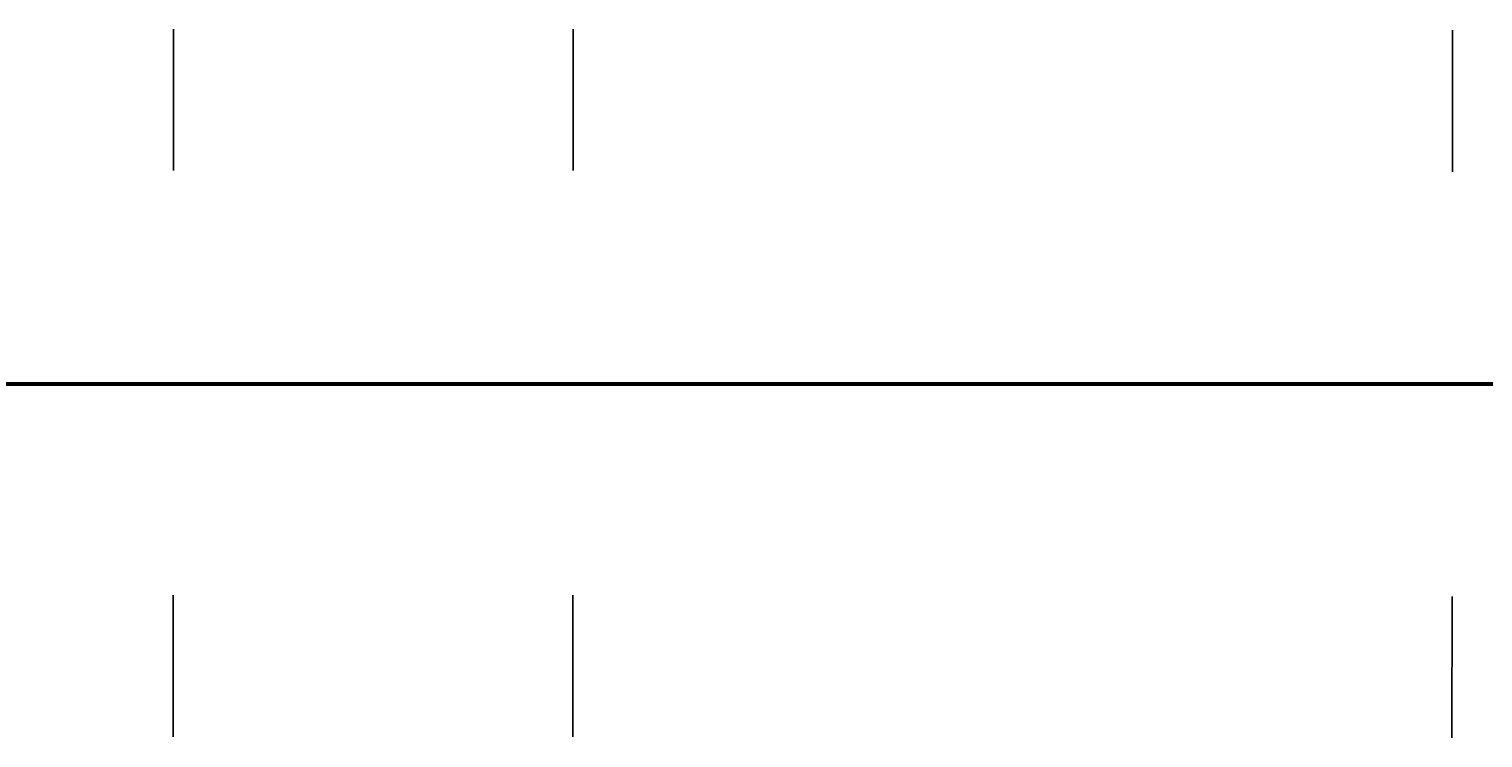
# Model space of a CAD drawing. Header units: millimetres. Extents: x -12354389001 to 271431, y -126469 to 48347.
# Tile 24 of 79: x -12344027007 to -12343683558, y -126210 to 41226. Entities that reach past the tile are written whole.
import ezdxf
from ezdxf.enums import TextEntityAlignment as Align

# ---------------------------------------------------------------- set-up
doc = ezdxf.new("R2010")
doc.units = ezdxf.units.MM
for name, pattern in [('1', [0]), ('4', [5, 3, -2]), ('BGS', [10, 0, 10])]:
    doc.linetypes.add(name, pattern=pattern)
doc.layers.get('0').update_dxf_attribs({"lineweight": 9})
doc.layers.add('00 opisy', color=7, linetype='Continuous', lineweight=25)
doc.layers.add('EBUPP', color=7, linetype='1', lineweight=30)
for name, color, linetype in [('EADOD', 7, 'Continuous'), ('EBUOA', 7, 'Continuous'), ('EDZPD', 3, '1'), ('SDROK', 7, 'Continuous'), ('SDRPK', 7, '1'), ('SZOPO', 7, 'BGS'), ('SZZPZ', 102, 'Continuous'), ('UCCOA', 6, 'Continuous'), ('UCCPA', 6, '1'), ('UCCPOR', 6, '1'), ('UCCTO', 6, 'Continuous'), ('UEEOA', 1, 'Continuous'), ('UEEOO', 1, 'Continuous'), ('UEEPA', 1, '1'), ('UEEPON', 1, '1'), ('UEETO', 1, 'Continuous'), ('UGGPOR', 2, '1'), ('UKKOA', 7, 'Continuous'), ('UKKOO', 1, 'Continuous'), ('UKKPA', 1, '1'), ('UKKPB', 1, '1'), ('UKKTO', 1, 'Continuous'), ('UTTPO', 1, '1'), ('UWWOA', 5, 'Continuous'), ('UWWOO', 5, 'Continuous'), ('UWWPA', 5, '1'), ('UWWPO', 5, '4'), ('UWWTO', 5, 'Continuous'), ('WUKOS', 7, 'Continuous'), ('WUKPS', 7, '1'), ('ZAKRES', 2, '1')]:
    doc.layers.add(name, color=color, linetype=linetype)
doc.styles.get("Standard").update_dxf_attribs({"font": 'arial.ttf'})

# ---------------------------------------------------------------- blocks, each defined once
blk = doc.blocks.new('GRO')
blk.add_circle((0, 0), 0.09)
blk = doc.blocks.new('DLI')
blk.add_circle((0, 0), 0.09)
for centre, start, end in [((0, 0.750093), 30.14144, 149.85856), ((-0.713298, 0.231779), 102.145781, 221.858708), ((0.713298, 0.231779), 318.141292, 77.854219), ((-0.440797, -0.606751), 174.149498, 293.852913), ((0.440797, -0.606751), 246.147087, 5.850502)]:
    blk.add_arc(centre, 0.75, start, end)
blk = doc.blocks.new('TRA')
for p, q in [((-5.5, 2.7539), (-5.5, 1.7539)), ((-4.5, 2.7539), (-4.5, 1.7539)), ((4.5, 2.7539), (4.5, 1.7539)), ((5.5, 2.7539), (5.5, 1.7539)), ((-0.5, -2.2461), (-0.5, -3.2461)), ((0.5, -2.2461), (0.5, -3.2461))]:
    blk.add_line(p, q)
blk = doc.blocks.new('LZA')
for p, q in [((-5, 1.0711), (-4, 1.0711)), ((5, 1.0711), (6, 1.0711)), ((0, -3.9289), (1, -3.9289))]:
    blk.add_line(p, q)
for centre in [(-5, 2.0711), (5, 2.0711), (0, -2.9289)]:
    blk.add_circle(centre, 1)
blk = doc.blocks.new('DIG')
for p, q in [((-0.6024, 0.1875), (-0.9874, 1.3242)), ((-0.9874, 1.3242), (-0.0078, 0.6309)), ((-0.0078, 0.6309), (0.9542, 1.3483)), ((0.9542, 1.3483), (0.5976, 0.2024)), ((-1.5645, -0.5299), (-0.6024, 0.1875)), ((0.5976, 0.2024), (1.5772, -0.4909)), ((1.5772, -0.4909), (0.3772, -0.5058)), ((-0.3645, -0.515), (-1.5645, -0.5299)), ((0.0205, -1.6517), (-0.3645, -0.515)), ((0.3772, -0.5058), (0.0205, -1.6517))]:
    blk.add_line(p, q)
blk.add_circle((0, 0), 0.09)
blk = doc.blocks.new('WLZ')
blk.add_circle((0, 0), 0.4)
blk = doc.blocks.new('PNN')
for p, q in [((5.2, 0), (4.0686, 1.1314)), ((1.2, 0), (9.2, 0)), ((5.2, 0), (4.0686, -1.1314))]:
    blk.add_line(p, q)
blk = doc.blocks.new('SLS')
blk.add_circle((0, 0), 0.35)
blk = doc.blocks.new('LAT')
for p, q in [((0, 1.2), (0, 2)), ((-2, 0), (-1.2, 0)), ((1.2, 0), (2, 0)), ((0, -1.2), (0, -2))]:
    blk.add_line(p, q)
blk = doc.blocks.new('STE')
for p, q in [((-1, 0.5), (-1, -0.5)), ((1, 0.5), (1, -0.5)), ((-1, 0), (1, 0))]:
    blk.add_line(p, q)
blk = doc.blocks.new('SZB')
blk.add_line((-0.7, 0), (0.7, 0))
blk.add_circle((0, 0), 0.7)
blk = doc.blocks.new('KRA')
for p, q in [((-0.75, -0.3571), (-0.75, 0.3571)), ((-0.75, 0.3571), (0.75, 0.3571)), ((-0.25, -0.3571), (-0.25, 0.3571)), ((0.25, -0.3571), (0.25, 0.3571)), ((0.75, 0.3571), (0.75, -0.3571)), ((0.75, -0.3571), (-0.75, -0.3571))]:
    blk.add_line(p, q)
blk = doc.blocks.new('ZAS')
for p, q in [((0.25, 0.25), (-0.25, 0.25)), ((-0.25, 0.25), (-0.25, -0.25)), ((0.25, -0.25), (0.25, 0.25)), ((-0.25, -0.25), (0.25, -0.25))]:
    blk.add_line(p, q)
blk = doc.blocks.new('WSP')
blk.add_circle((0, 0), 0.09)
blk = doc.blocks.new('Wrocławska 82')
at = {"layer": 'EBUPP', "linetype": '1'}
for p, q in [((-295391.53, 34133.5), (-295418.45, 34060.42)), ((-295381.38, 34129.76), (-295391.53, 34133.5)), ((-295393.31, 34097.37), (-295381.38, 34129.76)), ((-295390.33, 34096.27), (-295393.31, 34097.37)), ((-295393.4, 34087.96), (-295390.33, 34096.27)), ((-295396.32, 34089.04), (-295393.4, 34087.96)), ((-295396.72, 34013.8), (-295394.24, 34020.77)), ((-295394.24, 34020.77), (-295363.98, 34009.99)), ((-295387.96, 34004.08), (-295389.41, 34000)), ((-295387.96, 34004.08), (-295385.25, 34003.11)), ((-295389.41, 34000), (-295398.18, 33975.37)), ((-295391.41, 33958.19), (-295407.04, 33963.94)), ((-295389.52, 33963.33), (-295391.41, 33958.19)), ((-295376.82, 33958.66), (-295389.52, 33963.33)), ((-295410.05, 33955.76), (-295381.72, 33945.33)), ((-295397.05, 33833.22), (-295393.91, 33832.12)), ((-295393.91, 33832.12), (-295393.82, 33832.36)), ((-295393.82, 33832.36), (-295392.91, 33832.04)), ((-295392.91, 33832.04), (-295393.04, 33831.68)), ((-295393.04, 33831.68), (-295390.06, 33830.64)), ((-295390.06, 33830.64), (-295389.94, 33830.97)), ((-295389.94, 33830.97), (-295389.13, 33830.68)), ((-295389.13, 33830.68), (-295389.24, 33830.36)), ((-295389.24, 33830.36), (-295386.41, 33829.37)), ((-295393.28, 33821.55), (-295396.21, 33822.57)), ((-295393.4, 33821.21), (-295393.28, 33821.55)), ((-295392.58, 33820.93), (-295393.4, 33821.21)), ((-295392.5, 33821.19), (-295392.58, 33820.93)), ((-295385.65, 33818.8), (-295392.5, 33821.19)), ((-295407.16, 33785.02), (-295350.08, 33763.78)), ((-295415.72, 33762.02), (-295383.41, 33750))]:
    blk.add_line(p, q, dxfattribs=at)
at = {"layer": 'EDZPD', "linetype": '1'}
for p, q in [((-295479.51, 34183.77), (-295384.38, 34173.49)), ((-295416.03, 34166.9), (-295393.96, 34164.02)), ((-295374.36, 34161.45), (-295393.96, 34164.02)), ((-295433.2, 33724), (-295360.4, 33700.8))]:
    blk.add_line(p, q, dxfattribs=at)
at = {"layer": 'SDRPK', "linetype": '1'}
for p, q in [((-295403.05, 34180.54), (-295386.39, 34178.41)), ((-295419.35, 34175.74), (-295385.67, 34171.88)), ((-295383.88, 34165.38), (-295409.13, 34168.64)), ((-295438.87, 34157.09), (-295385.31, 34137.69)), ((-295394.9, 34138.18), (-295378.58, 34132.18)), ((-295389.64, 34107.33), (-295388.52, 34106.91)), ((-295388.52, 34106.91), (-295389.38, 34104.53)), ((-295390.48, 34104.9), (-295386.52, 34103.57)), ((-295377.1, 34103.34), (-295387.09, 34075.4)), ((-295382.91, 34095.67), (-295387.11, 34084.08)), ((-295394.39, 34080.05), (-295398.96, 34081.86)), ((-295387.09, 34075.4), (-295393.15, 34058.25)), ((-295393.15, 34058.25), (-295398.35, 34043.66)), ((-295395.12, 34035.99), (-295368.92, 34026.49)), ((-295390.46, 34028.31), (-295397.36, 34030.78)), ((-295378.9, 34024.09), (-295390.46, 34028.31)), ((-295393.09, 34020.36), (-295392.81, 34021.14)), ((-295392.81, 34021.14), (-295391.85, 34020.8)), ((-295392.81, 34021.14), (-295392.13, 34020.02)), ((-295391.85, 34020.8), (-295393.09, 34020.36)), ((-295391.85, 34020.8), (-295392.13, 34020.02)), ((-295387.64, 34000.16), (-295387.7, 34000)), ((-295387.22, 34000), (-295387.64, 34000.16)), ((-295391.06, 33962.04), (-295390.72, 33962.98)), ((-295390.72, 33962.98), (-295389.78, 33962.63)), ((-295390.12, 33961.69), (-295391.06, 33962.04)), ((-295389.59, 33939.5), (-295410.63, 33947.38)), ((-295387.17, 33942.07), (-295395.4, 33944.96)), ((-295388.91, 33909.65), (-295383.94, 33922.52)), ((-295390.11, 33890.77), (-295380.54, 33915.57)), ((-295395.62, 33891.89), (-295388.91, 33909.65)), ((-295393.04, 33883.25), (-295390.11, 33890.77)), ((-295389.22, 33820.04), (-295389.71, 33818.64)), ((-295438.28, 33794.23), (-295392.98, 33812.93)), ((-295384.56, 33809.2), (-295392.98, 33812.93)), ((-295388.42, 33805.9), (-295384.43, 33807.64)), ((-295385.23, 33798.55), (-295388.42, 33805.9)), ((-295431.23, 33778), (-295385.23, 33798.55)), ((-295388.87, 33741.35), (-295411.6, 33749.86)), ((-295406.48, 33741.82), (-295355.08, 33722.41)), ((-295402.29, 33682.2), (-295394.92, 33698.58)), ((-295394.92, 33698.58), (-295383.65, 33693.57)), ((-295383.65, 33693.57), (-295390.49, 33678.02)), ((-295400.19, 33686.87), (-295388.84, 33681.76))]:
    blk.add_line(p, q, dxfattribs=at)
at = {"layer": 'SDRPK', "linetype": '4'}
for p, q in [((-295400.18, 34175.58), (-295388.03, 34174.36)), ((-295388.03, 34174.36), (-295380.56, 34173.14)), ((-295389.69, 34159.25), (-295395.55, 34141.52)), ((-295391.53, 34133.5), (-295399.7, 34136.32)), ((-295395.07, 34125), (-295391.71, 34134.26)), ((-295391.71, 34134.26), (-295380.61, 34130.11)), ((-295400.35, 34110.65), (-295395.07, 34125)), ((-295389.99, 34104.67), (-295392.53, 34097.6)), ((-295392.53, 34097.6), (-295389.52, 34096.53)), ((-295389.52, 34096.53), (-295393.03, 34087.04)), ((-295390.45, 34094.03), (-295384.32, 34091.77)), ((-295390.75, 34093.2), (-295384.62, 34090.94)), ((-295393.03, 34087.04), (-295395.91, 34088.26)), ((-295397.98, 34041.82), (-295378.01, 34059.08)), ((-295396.68, 34041.37), (-295376.73, 34058.73)), ((-295398.66, 34042.09), (-295359.34, 34027.69)), ((-295361.27, 34026.75), (-295398.57, 34040.47)), ((-295391.85, 34020.8), (-295383.55, 34017.68)), ((-295388.36, 34002.7), (-295387.88, 34004.05)), ((-295387.85, 34002.95), (-295387.51, 34003.92)), ((-295386.76, 34002.56), (-295387.85, 34002.95)), ((-295386.52, 34002.05), (-295388.36, 34002.7)), ((-295387.7, 34000), (-295392.79, 33985.87)), ((-295377.7, 33996.52), (-295387.22, 34000)), ((-295392.79, 33985.87), (-295383.16, 33982.15)), ((-295382.27, 33980.38), (-295394.68, 33985.19)), ((-295374.83, 33965.5), (-295397.16, 33974.02)), ((-295394.18, 33965.05), (-295396.08, 33959.91)), ((-295389.52, 33963.33), (-295394.18, 33965.05)), ((-295392.61, 33965.04), (-295373.32, 33957.72)), ((-295436.99, 33938.8), (-295393.93, 33923.08)), ((-295393.93, 33923.08), (-295401.82, 33901.61)), ((-295390.79, 33877.79), (-295390.01, 33879.36)), ((-295390.01, 33879.36), (-295383.35, 33877.28)), ((-295394.41, 33879.17), (-295390.79, 33877.79)), ((-295391.34, 33875.87), (-295395.21, 33877.42)), ((-295391.58, 33874.99), (-295391.34, 33875.87)), ((-295387.29, 33875.48), (-295388.13, 33873.45)), ((-295384.66, 33874.64), (-295387.29, 33875.48)), ((-295388.13, 33873.45), (-295391.58, 33874.99)), ((-295392.38, 33820.28), (-295392.11, 33821.05)), ((-295390.5, 33820.06), (-295392.25, 33820.66)), ((-295390.37, 33820.44), (-295390.64, 33819.67)), ((-295390.64, 33819.67), (-295392.38, 33820.28)), ((-295389.71, 33818.64), (-295391.61, 33813.45)), ((-295391.61, 33813.45), (-295381.59, 33809.98)), ((-295398.54, 33784.52), (-295383.19, 33778.81)), ((-295389.89, 33750), (-295418.78, 33760.78)), ((-295381.77, 33746.97), (-295389.89, 33750))]:
    blk.add_line(p, q, dxfattribs=at)
at = {"layer": 'SDRPK', "linetype": '1'}
for centre, radius, start, end in [((-295398.3356, 34129.0233), 9.78, 69.43382, 91.49049), ((-295393.312, 34086.6931), 6.73, 260.78268, 337.15264), ((-295385.0776, 33955.1436), 13.24, 260.90715, 342.94286), ((-295393.6003, 33928.9998), 11.24, 342.34052, 69.09673), ((-295420.8811, 33890.3817), 28.74, 331.97959, 345.6323), ((-295387.1733, 33745.7331), 4.7, 248.8387, 326.36879)]:
    blk.add_arc(centre, radius, start, end, dxfattribs=at)
at = {"layer": 'SZOPO', "linetype": 'BGS'}
for p, q in [((-295374.18, 34161.43), (-295410.41, 34165.91)), ((-295388.39, 33924.73), (-295423.14, 33936.86)), ((-295386.42, 33929.89), (-295388.39, 33924.73)), ((-295502.71, 33750), (-295351.53, 33696.25)), ((-295413.46, 33741.75), (-295389.46, 33732.61)), ((-295389.46, 33732.61), (-295368.78, 33724.94)), ((-295396.12, 33709.43), (-295394.68, 33711.33)), ((-295394.68, 33706.74), (-295405.18, 33683.45)), ((-295371.04, 33696.7), (-295394.68, 33706.74))]:
    blk.add_line(p, q, dxfattribs=at)
at = {"layer": 'UCCOA'}
for p, q in [((-295389.4698, 33986.1887), (-295389.0799, 33987.8881)), ((-295389.0799, 33987.8881), (-295382.7611, 33987.8881)), ((-295388.338, 33896.9066), (-295382.0843, 33896.9066))]:
    blk.add_line(p, q, dxfattribs=at)
at = {"layer": 'UCCPOR', "linetype": '1'}
for p, q in [((-295384.95, 34043.16), (-295390.05, 34028.91)), ((-295388.53, 34035.3), (-295385.97, 34042.78)), ((-295389.89, 34031.58), (-295388.53, 34035.3)), ((-295390.08, 34031.06), (-295389.89, 34031.58)), ((-295390.82, 34029.02), (-295390.08, 34031.06)), ((-295392.77, 34023.26), (-295390.82, 34029.02)), ((-295390.05, 34028.91), (-295392.42, 34022.35)), ((-295393.02, 34022.58), (-295407.71, 34028.13)), ((-295401.95, 34026.69), (-295392.77, 34023.26)), ((-295393.67, 34020.62), (-295393.02, 34022.58)), ((-295392.42, 34022.35), (-295393.13, 34020.39)), ((-295393.71, 33987.85), (-295380.94, 33983.23)), ((-295382.09, 33982.85), (-295394.02, 33987.12)), ((-295380.94, 33983.23), (-295386.91, 33967.25)), ((-295389.32, 33963.32), (-295382.09, 33982.85)), ((-295386.91, 33967.25), (-295388.5, 33962.94)), ((-295381.56, 33896.33), (-295388.76, 33878.66)), ((-295387.82, 33878.3), (-295380.64, 33895.95)), ((-295388.76, 33878.66), (-295398.81, 33851.8)), ((-295387.82, 33878.3), (-295398.21, 33850.53))]:
    blk.add_line(p, q, dxfattribs=at)
at = {"layer": 'UCCTO'}
for p, q in [((-295394.4404, 34043.5996), (-295386.1347, 34043.5996)), ((-295389.53, 33985.87), (-295390.4547, 33987.0513)), ((-295390.4547, 33987.0513), (-295381.4434, 33987.0513)), ((-295389.8889, 33973.027), (-295380.8775, 33973.027)), ((-295389.7518, 33897.5284), (-295380.7404, 33897.5284))]:
    blk.add_line(p, q, dxfattribs=at)
at = {"layer": 'UEEPON', "linetype": '1'}
for p, q in [((-295406.18, 34177.52), (-295392.66, 34175.71)), ((-295392.66, 34175.71), (-295379.67, 34173.27)), ((-295401.3, 34166.01), (-295383.88, 34163.77)), ((-295405.71, 34163.1), (-295394.51, 34161.98)), ((-295394.51, 34161.98), (-295391.71, 34161.7)), ((-295391.71, 34161.7), (-295391.44, 34161.67)), ((-295391.44, 34161.67), (-295379.93, 34160.87)), ((-295397.7, 34137.24), (-295389.22, 34134.14)), ((-295389.22, 34134.14), (-295386.58, 34133.17)), ((-295383.5, 34063.46), (-295387.95, 34053.64)), ((-295387.95, 34053.64), (-295389.09, 34051.07)), ((-295389.09, 34051.07), (-295394.45, 34038.97)), ((-295400.06, 34040.75), (-295394.78, 34038.83)), ((-295394.31, 34038.65), (-295377.51, 34032.46)), ((-295395.38, 34019.64), (-295394.39, 34021.7)), ((-295394.39, 34021.7), (-295393.12, 34021.55)), ((-295393.12, 34021.55), (-295384.59, 34018.49)), ((-295385, 33993.93), (-295387.26, 33975.74)), ((-295387.26, 33975.74), (-295412.83, 33987.67)), ((-295399.06, 33949.04), (-295384.26, 33943.81)), ((-295384.79, 33928.51), (-295389.34, 33917.21)), ((-295391.45, 33911.58), (-295389.34, 33917.21)), ((-295392.43, 33908.95), (-295391.45, 33911.58)), ((-295395.88, 33899.73), (-295392.43, 33908.95)), ((-295393.6, 33876.08), (-295385.65, 33896.51)), ((-295395.51, 33871.34), (-295393.6, 33876.08)), ((-295397.73, 33856.96), (-295391.43, 33855.65)), ((-295391.43, 33855.65), (-295384.08, 33854.05)), ((-295398.29, 33835.19), (-295390.97, 33832.51)), ((-295390.97, 33832.51), (-295391.45, 33831.13)), ((-295385.02, 33781.41), (-295399.42, 33786.91)), ((-295396.53, 33748.6), (-295385.64, 33745.59))]:
    blk.add_line(p, q, dxfattribs=at)
at = {"layer": 'UEETO'}
for p in [(-295389.92, 33962.31), (-295400.6837, 33959.5746)]:
    blk.add_line(p, (-295391.4009, 33959.5746), dxfattribs=at)
at = {"layer": 'UGGPOR', "linetype": '1'}
for p, q in [((-295398.45, 34172.9), (-295382.3, 34171.14)), ((-295395.83, 34165.68), (-295381.13, 34163.78))]:
    blk.add_line(p, q, dxfattribs=at)
at = {"layer": 'UKKOA'}
for p, q in [((-295400.6708, 34181.34), (-295394.0262, 34181.34)), ((-295394, 34136.63), (-295396.4231, 34132.46)), ((-295398.4119, 34063.38), (-295392.0931, 34063.38)), ((-295390.41, 34060.73), (-295392.0931, 34063.38)), ((-295389.8064, 34026.1146), (-295387.5108, 34028.35)), ((-295387.5108, 34028.35), (-295381.1268, 34028.35)), ((-295387.62, 34022.96), (-295386.5505, 34020.3682)), ((-295389.7, 33989.92), (-295388.7626, 33990.1047)), ((-295388.7626, 33990.1047), (-295382.4437, 33990.1047)), ((-295392.5883, 33982.4), (-295391.8361, 33981.089)), ((-295391.8361, 33981.089), (-295385.7779, 33981.089)), ((-295394.3342, 33968.7329), (-295388.276, 33968.7329)), ((-295384.81, 33967.75), (-295388.276, 33968.7329)), ((-295394.38, 33943.52), (-295397.8587, 33939.9995)), ((-295399.6254, 33841.2841), (-295393.6323, 33841.2841)), ((-295392.41, 33838.86), (-295393.6323, 33841.2841)), ((-295389.5, 33817.48), (-295391.4497, 33816.356)), ((-295397.8336, 33816.356), (-295391.4497, 33816.356))]:
    blk.add_line(p, q, dxfattribs=at)
at = {"layer": 'UKKPB', "linetype": '1'}
for p, q in [((-295401.8, 34178.15), (-295392.78, 34176.82)), ((-295392.78, 34176.82), (-295391.86, 34176.69)), ((-295391.86, 34176.69), (-295388.2, 34176.2)), ((-295388.2, 34176.2), (-295382.44, 34175.42)), ((-295386.36, 34154.6), (-295398.9, 34150.82)), ((-295396.29, 34139.96), (-295380.72, 34134.18)), ((-295393.74, 34136.47), (-295390.12, 34135.75)), ((-295393.72, 34136.46), (-295391.53, 34133.5)), ((-295396.01, 34130.91), (-295394.17, 34136.38)), ((-295390.12, 34135.75), (-295388.45, 34135.41)), ((-295388.45, 34135.41), (-295380.46, 34133.81)), ((-295386.03, 34072.91), (-295387.37, 34069.17)), ((-295387.37, 34069.17), (-295388.62, 34065.69)), ((-295388.62, 34065.69), (-295390.3, 34061.01)), ((-295390.3, 34061.01), (-295390.51, 34060.45)), ((-295390.12, 34060.63), (-295383.92, 34058.89)), ((-295390.51, 34060.45), (-295390.59, 34060.22)), ((-295390.59, 34060.22), (-295392.2, 34056.59)), ((-295392.2, 34056.59), (-295393.71, 34053.21)), ((-295393.71, 34053.21), (-295395.39, 34049.44)), ((-295396.3, 34028.36), (-295390.36, 34025.93)), ((-295390.36, 34025.93), (-295389.8, 34025.71)), ((-295389.8, 34025.71), (-295387.98, 34024.96)), ((-295390.27, 34025.59), (-295394.24, 34020.77)), ((-295391.12, 34022.61), (-295390.19, 34025.54)), ((-295387.98, 34024.96), (-295384.53, 34023.61)), ((-295391.28, 34022.08), (-295391.12, 34022.61)), ((-295387.62, 34022.46), (-295387.9, 34018.51)), ((-295391.96, 34019.96), (-295391.28, 34022.08)), ((-295387.95, 34000.4), (-295386.99, 34000)), ((-295388.33, 34000.31), (-295388.46, 34000)), ((-295388.46, 34000), (-295393.84, 33987.55)), ((-295386.99, 34000), (-295386.04, 33999.6)), ((-295386.89, 33996.63), (-295385.9, 33999.23)), ((-295388.1, 33993.62), (-295386.89, 33996.63)), ((-295389.6, 33990.21), (-295388.1, 33993.62)), ((-295393.84, 33987.55), (-295389.8, 33989.64)), ((-295392.69, 33982.93), (-295389.8, 33989.64)), ((-295396.99, 33984.43), (-295393.07, 33982.82)), ((-295394.2, 33943.76), (-295392.22, 33949.2)), ((-295396.14, 33944.09), (-295394.68, 33943.55)), ((-295394.07, 33943.31), (-295383.73, 33939.45)), ((-295385.25, 33860.29), (-295404.76, 33869.5)), ((-295385.69, 33843.54), (-295392.25, 33839.12)), ((-295400.35, 33841.49), (-295392.69, 33838.96)), ((-295392.69, 33838.96), (-295392.12, 33838.77)), ((-295392.12, 33838.77), (-295391.45, 33838.54)), ((-295392.51, 33838.58), (-295393.3, 33836.49)), ((-295392.38, 33838.57), (-295391.68, 33836.19)), ((-295391.45, 33838.54), (-295385.99, 33836.66)), ((-295393.3, 33836.49), (-295393.9, 33834.89)), ((-295391.68, 33836.19), (-295391.2, 33834.55)), ((-295393.9, 33834.89), (-295394.81, 33832.49)), ((-295391.2, 33834.55), (-295390.06, 33830.64)), ((-295394.21, 33819.38), (-295419.4, 33828.45)), ((-295393.89, 33819.27), (-295394.21, 33819.38)), ((-295393.64, 33819.18), (-295393.89, 33819.27)), ((-295380.84, 33813.99), (-295393.64, 33819.18)), ((-295381.39, 33738.39), (-295402.32, 33746.12))]:
    blk.add_line(p, q, dxfattribs=at)
at = {"layer": 'UKKTO'}
for p, q in [((-295395.3442, 34155.3578), (-295386.0614, 34155.3578)), ((-295394, 34136.63), (-295395.8599, 34133.7013)), ((-295390.0273, 34131.5236), (-295380.7445, 34131.5236)), ((-295387.913, 34100.22), (-295378.5759, 34100.22)), ((-295401.5863, 34062.3447), (-295392.2492, 34062.3447)), ((-295390.41, 34060.73), (-295392.2492, 34062.3447)), ((-295402.5941, 34031.4321), (-295393.257, 34031.4321)), ((-295390.08, 34025.82), (-295387.9203, 34027.7978)), ((-295387.9203, 34027.7978), (-295378.8547, 34027.7978)), ((-295387.62, 34022.96), (-295386.801, 34020.3863)), ((-295388.19, 34000.58), (-295388.5873, 34001.4623)), ((-295388.5873, 34001.4623), (-295379.5216, 34001.4623)), ((-295388.1172, 33993.8966), (-295378.8344, 33993.8966)), ((-295389.7, 33989.92), (-295388.7008, 33990.5705)), ((-295388.7008, 33990.5705), (-295379.4723, 33990.5705)), ((-295392.82, 33982.66), (-295392.4941, 33980.2481)), ((-295392.4941, 33980.2481), (-295383.2113, 33980.2481)), ((-295397.3823, 33967.9791), (-295388.1538, 33967.9791)), ((-295384.81, 33967.75), (-295388.1538, 33967.9791)), ((-295394.38, 33943.52), (-295397.337, 33939.0026)), ((-295388.5248, 33902.887), (-295379.5134, 33902.887)), ((-295402.0672, 33840.3968), (-295392.8387, 33840.3968)), ((-295392.41, 33838.86), (-295392.8387, 33840.3968)), ((-295393.93, 33819.28), (-295395.1733, 33817.1215)), ((-295389.5, 33817.48), (-295391.3244, 33815.3753)), ((-295400.5529, 33815.3753), (-295391.3244, 33815.3753))]:
    blk.add_line(p, q, dxfattribs=at)
at = {"layer": 'UTTPO', "linetype": '1'}
for p, q in [((-295409.3, 34176.65), (-295385.12, 34173.13)), ((-295395.47, 34153.67), (-295391.82, 34150.58)), ((-295391.82, 34150.58), (-295387.82, 34148.47)), ((-295387.82, 34148.47), (-295386.67, 34146.85)), ((-295387.15, 34062.59), (-295376.11, 34094.52)), ((-295386.29, 34061.29), (-295387.15, 34062.59)), ((-295397.97, 34046.43), (-295386.61, 34042.61)), ((-295400.82, 34045.77), (-295382.27, 34039.09)), ((-295395.08, 34022.87), (-295366.83, 34012.15)), ((-295394.36, 34020.43), (-295395.83, 34021.02))]:
    blk.add_line(p, q, dxfattribs=at)
at = {"layer": 'UWWPO', "linetype": '1'}
for p, q in [((-295385.27, 34146.89), (-295387.51, 34146.69)), ((-295388.58, 34144.49), (-295387.85, 34146.49)), ((-295389.24, 34142.67), (-295388.58, 34144.49)), ((-295400, 34143.88), (-295390.12, 34140.27)), ((-295390.12, 34140.27), (-295389.24, 34142.67)), ((-295390.12, 34140.27), (-295386.21, 34138.84)), ((-295389.44, 34056.66), (-295383.66, 34072.45)), ((-295390.1, 34054.84), (-295389.44, 34056.66)), ((-295394.43, 34043.01), (-295390.1, 34054.84)), ((-295406.22, 34046.8), (-295394.43, 34043.01)), ((-295397.59, 34034.44), (-295394.43, 34043.01)), ((-295394.43, 34043.01), (-295354.84, 34027.39)), ((-295394.9, 34018.94), (-295397.55, 34019.88)), ((-295405.2, 33940.52), (-295392.78, 33935.56)), ((-295392.78, 33935.56), (-295390.98, 33934.85)), ((-295390.98, 33934.85), (-295387.56, 33933.48)), ((-295387.56, 33933.48), (-295376.7, 33929.18)), ((-295394.19, 33849.66), (-295380.08, 33888.68)), ((-295394.85, 33847.83), (-295394.19, 33849.66)), ((-295399.13, 33836.02), (-295394.85, 33847.83))]:
    blk.add_line(p, q, dxfattribs=at)
at = {"layer": 'UWWTO'}
for p, q in [((-295387.67, 34146.66), (-295389.0604, 34144.802)), ((-295397.366, 34144.802), (-295389.0604, 34144.802)), ((-295402.0487, 34021.422), (-295392.983, 34021.422))]:
    blk.add_line(p, q, dxfattribs=at)
at = {"layer": 'WUKPS', "linetype": '1'}
for p, q in [((-295388.34, 34141.26), (-295384.32, 34160.66)), ((-295382.96, 34158.92), (-295386.95, 34145.11)), ((-295386.99, 34147.79), (-295386.22, 34147.63)), ((-295387.39, 34145.83), (-295387.08, 34145.77)), ((-295386.95, 34145.11), (-295388.14, 34141.19)), ((-295397.99, 34144.99), (-295388.34, 34141.26)), ((-295389.98, 34140.8), (-295401.09, 34144.9)), ((-295387.8, 34143.87), (-295387.35, 34143.78)), ((-295393.42, 34143.22), (-295393.61, 34142.72)), ((-295391.55, 34142.5), (-295391.93, 34141.52)), ((-295388.2, 34141.91), (-295388.07, 34141.89)), ((-295389.68, 34141.78), (-295389.87, 34141.3)), ((-295388.34, 34141.26), (-295378.46, 34137.61)), ((-295387.82, 34141.07), (-295388.17, 34140.11)), ((-295377.59, 34136.08), (-295389.98, 34140.8)), ((-295387.89, 33944.03), (-295400.06, 33948.38)), ((-295394.42, 33946.36), (-295394.97, 33944.81)), ((-295393.48, 33946.03), (-295393.75, 33945.25)), ((-295408.7, 33945.74), (-295390, 33938.81)), ((-295392.53, 33945.69), (-295393.09, 33944.14)), ((-295391.59, 33945.35), (-295391.87, 33944.58)), ((-295390.65, 33945.02), (-295391.2, 33943.48)), ((-295389.71, 33944.68), (-295389.98, 33943.92)), ((-295388.77, 33944.34), (-295389.31, 33942.82)), ((-295387.83, 33944.01), (-295388.09, 33943.25)), ((-295386.87, 33943.71), (-295387.31, 33942.12)), ((-295394.49, 33940.47), (-295394.24, 33941.16)), ((-295393.55, 33940.13), (-295393.43, 33940.47)), ((-295392.62, 33939.78), (-295392.36, 33940.46)), ((-295391.68, 33939.43), (-295391.55, 33939.77)), ((-295390.74, 33939.08), (-295390.49, 33939.76)), ((-295389.8, 33938.73), (-295389.67, 33939.07)), ((-295388.9, 33938.32), (-295388.54, 33938.99)), ((-295388.03, 33937.82), (-295387.82, 33938.14)), ((-295387.22, 33937.23), (-295386.73, 33937.83)), ((-295383.98, 33924.95), (-295394.41, 33898.75)), ((-295387.13, 33917.05), (-295386.29, 33916.72)), ((-295387.5, 33916.13), (-295387.08, 33915.96)), ((-295387.87, 33915.2), (-295387.02, 33914.86)), ((-295388.24, 33914.27), (-295387.81, 33914.1)), ((-295388.61, 33913.34), (-295387.74, 33912.99)), ((-295388.98, 33912.41), (-295388.54, 33912.23)), ((-295389.35, 33911.48), (-295388.45, 33911.12)), ((-295389.72, 33910.55), (-295389.26, 33910.37)), ((-295390.09, 33909.62), (-295389.16, 33909.25)), ((-295390.46, 33908.69), (-295389.99, 33908.5)), ((-295390.83, 33907.76), (-295389.87, 33907.38)), ((-295391.2, 33906.83), (-295390.71, 33906.64)), ((-295391.57, 33905.9), (-295390.58, 33905.51)), ((-295391.94, 33904.97), (-295391.43, 33904.78)), ((-295392.3, 33904.05), (-295391.29, 33903.64)), ((-295392.67, 33903.12), (-295392.16, 33902.91)), ((-295393.04, 33902.19), (-295392, 33901.77)), ((-295393.41, 33901.26), (-295392.88, 33901.05)), ((-295393.78, 33900.33), (-295392.71, 33899.9)), ((-295394.15, 33899.4), (-295393.61, 33899.18)), ((-295394.41, 33898.75), (-295403.72, 33876.73)), ((-295394.53, 33898.47), (-295393.43, 33898.01)), ((-295394.92, 33897.55), (-295394.35, 33897.31)), ((-295395.31, 33896.63), (-295394.14, 33896.14)), ((-295396.09, 33894.79), (-295394.84, 33894.26)), ((-295398.11, 33786.35), (-295384.73, 33781.45)), ((-295394.45, 33785.01), (-295394.77, 33784.14)), ((-295392.57, 33784.32), (-295393.21, 33782.57)), ((-295390.69, 33783.64), (-295391.02, 33782.75)), ((-295388.82, 33782.95), (-295389.47, 33781.17)), ((-295386.94, 33782.26), (-295387.27, 33781.36))]:
    blk.add_line(p, q, dxfattribs=at)
for centre, radius, start, end in [((-295383.3355, 33956.6216), 13.39, 250.11454, 299.60799), ((-295393.3631, 33929.6797), 9.73, 21.33723, 69.77922)]:
    blk.add_arc(centre, radius, start, end, dxfattribs=at)
at = {"layer": 'ZAKRES', "linetype": '1'}
for p, q in [((-295479.37, 34174.94), (-295384.45, 34162.74)), ((-295376.66, 33706.08), (-295431.32, 33723.42))]:
    blk.add_line(p, q, dxfattribs=at)
at = {"layer": 'EADOD'}
blk.add_blockref('GRO', (-295393.96, 34164.02), dxfattribs=at)
at = {"layer": 'SZZPZ'}
for name, p in [('TRA', (-295386.22, 34175.09)), ('DLI', (-295395.26, 34174.59)), ('DLI', (-295389.05, 34174.07)), ('LZA', (-295387.47, 34153.83)), ('TRA', (-295398.82, 34153.89)), ('LZA', (-295389.35, 34148.1)), ('TRA', (-295382.34, 34140.5)), ('TRA', (-295386.69, 34097.15)), ('DIG', (-295386.44, 34093.86)), ('TRA', (-295390.72, 34084.28)), ('DLI', (-295391.06, 34082.24)), ('TRA', (-295389.42, 34052.48)), ('DLI', (-295395.17, 34050.29)), ('DIG', (-295393.03, 34042.05)), ('DLI', (-295389.24, 34040.49)), ('DIG', (-295385.58, 34039.25)), ('DIG', (-295396.46, 34038.03)), ('DIG', (-295393.9, 34036.88)), ('DIG', (-295391.29, 34036.02)), ('TRA', (-295397.61, 34023.32)), ('DIG', (-295393.58, 34024.62)), ('DIG', (-295390.74, 34023.67)), ('TRA', (-295381.75, 34020.88)), ('TRA', (-295384.23, 34020.14)), ('TRA', (-295390.63, 33975.57)), ('DLI', (-295390.89, 33974.07)), ('DLI', (-295391.78, 33945.39)), ('DLI', (-295385.78, 33942.92)), ('DLI', (-295386.6, 33881.22)), ('DLI', (-295390.08, 33871.43)), ('DLI', (-295392.62, 33868.37)), ('DLI', (-295395.93, 33864.73)), ('TRA', (-295400.14, 33848.74)), ('TRA', (-295389.4, 33844.16)), ('DLI', (-295389.81, 33834.56)), ('TRA', (-295388.66, 33788.57)), ('TRA', (-295392.61, 33745.63)), ('DLI', (-295389.78, 33707.55))]:
    blk.add_blockref(name, p, dxfattribs=at)
at = {"layer": 'UCCPA'}
blk.add_blockref('WLZ', (-295389.53, 33985.87), dxfattribs=at)
at = {"layer": 'UEEOO'}
for rotation in [175.659997, 349.44]:
    blk.add_blockref('PNN', (-295392, 34173.98), dxfattribs=dict(at, rotation=rotation))
at = {"layer": 'UEEPA'}
for name, p, rotation in [('LAT', (-295394.26, 34176.41), 89.99999900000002), ('LAT', (-295392, 34173.98), 89.99999900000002), ('LAT', (-295394.55, 34038.74), 90.700012), ('STE', (-295395.64, 34016.97), 71.009997), ('STE', (-295389.92, 33962.31), 72.15001), ('LAT', (-295387.03, 33894.76), 89.99999900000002), ('STE', (-295386.13, 33777.21), 337.329999), ('LAT', (-295385.4, 33745.51), 85.47999900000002)]:
    blk.add_blockref(name, p, dxfattribs=dict(at, rotation=rotation))
for p in [(-295394.26, 34176.41), (-295392, 34173.98), (-295394.55, 34038.74), (-295387.03, 33894.76)]:
    blk.add_blockref('SLS', p, dxfattribs=at)
at = {"layer": 'UKKOO'}
blk.add_blockref('SZB', (-295387.62, 34022.96), dxfattribs=at)
at = {"layer": 'UKKPA'}
for p in [(-295394, 34136.63), (-295388.19, 34000.58), (-295389.7, 33989.92), (-295392.82, 33982.66), (-295394.38, 33943.52)]:
    blk.add_blockref('WLZ', p, dxfattribs=at)
for name, p, rotation in [('WLZ', (-295390.41, 34060.73), 70.21999), ('WLZ', (-295390.08, 34025.82), 337.78), ('KRA', (-295387.14, 33941.46), 338.62), ('WLZ', (-295392.41, 33838.86), 341.65), ('WLZ', (-295393.93, 33819.28), 340.21), ('WLZ', (-295389.5, 33817.48), 340.21)]:
    blk.add_blockref(name, p, dxfattribs=dict(at, rotation=rotation))
at = {"layer": 'UWWPA'}
blk.add_blockref('ZAS', (-295387.67, 34146.66), dxfattribs=at)
at = {"layer": 'WUKOS'}
for p in [(-295389.61, 34159.33), (-295391.25, 34154.16), (-295387.66, 34146.68), (-295393.96, 34143.63), (-295394.58, 34142.29), (-295389.82, 34104.5), (-295392.88, 34097.53), (-295390, 34096.35), (-295390.22, 34094.1), (-295393.28, 34087.52), (-295386.84, 34084.29), (-295389.47, 34080.88), (-295394.92, 34050.26), (-295395.02, 34036.25), (-295391.23, 34036.04), (-295394.41, 34020.79), (-295390.63, 33974.08), (-295394.2, 33965.14), (-295389.48, 33963.51), (-295387.04, 33941.39), (-295387.23, 33933.03), (-295393.66, 33923.14), (-295394.69, 33898.71), (-295393.11, 33898.13), (-295386.97, 33894.69), (-295389.98, 33879.54), (-295394.29, 33879.21), (-295388.24, 33873.32), (-295390.01, 33871.04), (-295392.65, 33820.16), (-295392.93, 33813.11), (-295388.53, 33805.83), (-295389.89, 33741.33), (-295392.01, 33736.67), (-295394.43, 33706.47), (-295388.79, 33681.66)]:
    blk.add_blockref('WSP', p, dxfattribs=at)
at = {"layer": 'EBUOA', "oblique": 15}
blk.add_text('i', height=2.5, dxfattribs=at).set_placement((-295391.83, 33953.22))
at = {"layer": 'SDROK', "oblique": 15}
for s, rotation, p in [('ch.asf', 352.63, (-295387.03, 34164.69)), ('j.asf.', 339.81, (-295391.12, 34138.45)), ('bet.', 339.74, (-295388.83, 34092.54)), ('beton', 70.69999, (-295395.76, 34068.56)), ('bet.', 41.02, (-295388.66, 34048.56)), ('bet.', 339.78, (-295394.37, 33961.46)), ('bet.', 340.9, (-295387.75, 33813.7)), ('bet.', 339.55, (-295394.99, 33752.63))]:
    blk.add_text(s, height=1.5, rotation=rotation, dxfattribs=at).set_placement(p)
blk.add_text('bet.', height=1.5, dxfattribs=at).set_placement((-295389.66, 33876.16))
at = {"layer": 'UCCOA', "oblique": 15}
for s, p in [('217.73', (-295388.92, 33988.49)), ('215.63', (-295388.99, 33987.15)), ('c', (-295390.3, 33986.85))]:
    blk.add_text(s, height=1.8, dxfattribs=at).set_placement(p)
blk.add_text('215.60', height=1.8, dxfattribs=at).set_placement((-295381.44, 33899.31), align=Align.TOP_RIGHT)
at = {"layer": 'UCCTO', "oblique": 15}
for s, p in [('921c-4-7', (-295385.6, 34044.1)), ('971a-2-13', (-295380.34, 33973.53)), ('971a-2-10', (-295380.2, 33898.03))]:
    blk.add_text(s, height=1.5, dxfattribs=at).set_placement(p, align=Align.RIGHT)
blk.add_text('971a-2-17', height=1.5, dxfattribs=at).set_placement((-295390.32, 33987.55))
at = {"layer": 'UEEOA', "oblique": 15}
for p in [(-295391.11, 33961.92), (-295387.21, 33780.09)]:
    blk.add_text('e', height=1.8, dxfattribs=at).set_placement(p, align=Align.TOP_LEFT)
at = {"layer": 'UEEOO', "oblique": 15}
for rotation, p in [(354.29, (-295394.55, 34162.99)), (339.91, (-295390.67, 34135.79)), (66.08999, (-295389.26, 34053.65)), (69.48001, (-295392.54, 33911.85)), (344.55, (-295398.97, 33750.34))]:
    blk.add_text('eNA', height=1.8, rotation=rotation, dxfattribs=at).set_placement(p, align=Align.TOP_LEFT)
at = {"layer": 'UEETO', "oblique": 15}
for s, rotation, p in [('1-2.2/1', 358.39774, (-295391.37, 34162.47)), ('1-1.1/33', 340.46335, (-295391.07, 34134.55)), ('1-1.3/12', 66.52259, (-295390.87, 34049.62)), ('1-1.1/13', 339.92437, (-295399.03, 34041.52)), ('1-1.2/41', 340.46954, (-295389.22, 34019.99)), ('1-1.2/30', 71.10485, (-295391.57, 33914.19)), ('1-1.3/20', 348.98057, (-295387.09, 33855.63))]:
    blk.add_text(s, height=1.5, rotation=rotation, dxfattribs=at).set_placement(p, align=Align.TOP_LEFT)
blk.add_text('971a-2-46', height=1.5, dxfattribs=at).set_placement((-295390.86, 33960.07), align=Align.RIGHT)
at = {"layer": 'UKKOA', "oblique": 15}
for s, p in [('220.78', (-295400.51, 34181.94)), ('217.24', (-295387.35, 34028.95)), ('217.14', (-295391.68, 33981.69))]:
    blk.add_text(s, height=1.8, dxfattribs=at).set_placement(p)
for s, p in [('219.21', (-295400.53, 34181.4)), ('k', (-295394.34, 34137.8)), ('216.56', (-295399.24, 34133.47)), ('215.00', (-295394.92, 34063.4)), ('k', (-295391.45, 34061.03)), ('214.96', (-295387.4, 34028.17)), ('k', (-295390.42, 34027.09)), ('k', (-295387.85, 34001.66)), ('217.55', (-295388.6, 33992.5)), ('k', (-295390.31, 33991.25)), ('215.55', (-295388.78, 33991.07)), ('k', (-295393.59, 33982.41)), ('216.32', (-295391.69, 33981.07)), ('214.96', (-295391.17, 33968.68)), ('k', (-295395.23, 33944.8)), ('214.69', (-295400.58, 33939.97)), ('213.30', (-295396.43, 33841.29)), ('k', (-295392.3, 33840.9)), ('k', (-295393.42, 33820.35)), ('ndn', (-295395.85, 33819.19)), ('k', (-295388.91, 33818.73)), ('ndo.', (-295393.61, 33816.44))]:
    blk.add_text(s, height=1.8, dxfattribs=at).set_placement(p, align=Align.TOP_LEFT)
for s, p in [('217.73', (-295391.45, 34063.98)), ('217.14', (-295387.63, 33969.33)), ('215.12', (-295392.99, 33841.88)), ('214.82', (-295390.81, 33816.96))]:
    blk.add_text(s, height=1.8, dxfattribs=at).set_placement(p, align=Align.RIGHT)
for rotation, p in [(337.8, (-295395.11, 34028.84)), (72.40999, (-295392.26, 34022.97))]:
    blk.add_text('k', height=1.8, rotation=rotation, dxfattribs=at).set_placement(p, align=Align.TOP_LEFT)
at = {"layer": 'UKKOO', "oblique": 15}
for s, rotation, p in [('k300', 352.29, (-295391.56, 34177.79)), ('kA', 353.25442, (-295387.59, 34136.31)), ('k250', 70.21999, (-295388.89, 34068.22)), ('k250', 66.02, (-295393.59, 34056.19)), ('k150', 67.95999, (-295388.52, 33995.49)), ('kA', 69.30999, (-295394.68, 33836.41)), ('kA', 286.31, (-295391.75, 33835.31))]:
    blk.add_text(s, height=1.8, rotation=rotation, dxfattribs=at).set_placement(p, align=Align.TOP_LEFT)
blk.add_text('kl', height=1.8, dxfattribs=at).set_placement((-295389.33, 34023.52), align=Align.TOP_LEFT)
at = {"layer": 'UKKTO', "oblique": 15}
for s, p in [('921c-4-26', (-295385.53, 34155.86)), ('921c-4-35', (-295378.04, 34100.72)), ('921c-4-37', (-295391.71, 34062.84)), ('971a-2-51', (-295378.98, 33903.39)), ('971a-2-56', (-295392.3, 33840.9))]:
    blk.add_text(s, height=1.5, dxfattribs=at).set_placement(p, align=Align.RIGHT)
for s, rotation, p in [('1-1.1/33', 16.55052, (-295401.55, 34151.17)), ('1-1.1/32', 343.11205, (-295398.58, 34141.96)), ('1-1.1/30', 351.41638, (-295392.49, 34137.13)), ('1-1.1/41', 70.61549, (-295390.08, 34064.56)), ('1-1.1/42', 346.63307, (-295387.82, 34060.97)), ('1-1.1/48', 67.19028, (-295395.14, 34052.39)), ('1-1.1/49', 340.05998, (-295396.18, 34029.31)), ('1-1.1/57', 68.55891, (-295390.09, 33991.5)), ('1-1.1/58', 338.58703, (-295400.6, 33985.44)), ('1-1.1/69', 345.6186, (-295397.99, 33945.51)), ('1-1.1/7', 33.04267, (-295389.13, 33842.69)), ('1-1.2/45', 72.70754, (-295395.7, 33832.81)), ('1-1.2/46', 287.41797, (-295390.88, 33836.72))]:
    blk.add_text(s, height=1.5, rotation=rotation, dxfattribs=at).set_placement(p, align=Align.TOP_LEFT)
for s, p in [('921c-4-29', (-295380.21, 34133.52)), ('971a-2-87', (-295378.3, 33995.9)), ('971a-2-90', (-295387.62, 33969.98)), ('971a-2-63', (-295394.64, 33819.12)), ('971a-2-62', (-295390.79, 33817.38))]:
    blk.add_text(s, height=1.5, dxfattribs=at).set_placement(p, align=Align.TOP_RIGHT)
for s, p in [('921c-4-52', (-295402.46, 34031.93)), ('921c-4-51', (-295387.79, 34028.3)), ('921c-4-17', (-295388.45, 34001.96)), ('971a-2-29', (-295388.57, 33991.07)), ('971a-2-59', (-295404.23, 33870.87))]:
    blk.add_text(s, height=1.5, dxfattribs=at).set_placement(p)
for s, p in [('1-1.3/23', (-295392.26, 34022.97)), ('971a-2-28', (-295392.36, 33982.25))]:
    blk.add_text(s, height=1.5, dxfattribs=at).set_placement(p, align=Align.TOP_LEFT)
at = {"layer": 'UWWOA', "oblique": 15}
blk.add_text('w', height=1.8, dxfattribs=at).set_placement((-295388.46, 34147.05))
at = {"layer": 'UWWOO', "oblique": 15}
for rotation, p in [(69.92001, (-295389.41, 34143.03)), (69.92001, (-295390.15, 34055.39)), (338.24, (-295392.86, 33935.81)), (70.11, (-295394.48, 33849.37))]:
    blk.add_text('wA', height=1.8, rotation=rotation, dxfattribs=at).set_placement(p)
at = {"layer": 'UWWTO', "oblique": 15}
for s, rotation, p in [('1-1.2/43', 70.63201, (-295389.33, 34141.7)), ('1-1.1/41', 67.65189, (-295392.15, 34052.26)), ('1-1.2/44', 341.34637, (-295400.83, 34020.82)), ('1-1.1/8', 71.89768, (-295388.09, 33869.67))]:
    blk.add_text(s, height=1.5, rotation=rotation, dxfattribs=at).set_placement(p, align=Align.TOP_LEFT)
blk.add_text('921c-4-2', height=1.5, dxfattribs=at).set_placement((-295388.52, 34146.8), align=Align.TOP_RIGHT)
blk.add_text('921c-4-12', height=1.5, dxfattribs=at).set_placement((-295401.91, 34021.92))
at = {"layer": 'WUKOS', "oblique": 15}
for s, rotation, p in [('220.38', 353.59, (-295397.3, 34172.09)), ('220.43', 353.54, (-295397.3, 34167.32)), ('220.42', 353.03, (-295397.61, 34164.87)), ('219.13', 342.18, (-295393.75, 34143.67)), ('218.68', 340.92, (-295394.87, 34141.42)), ('218.43', 341.21, (-295390.26, 34103.53)), ('217.29', 339.41, (-295394.84, 34036.06)), ('217.25', 339.41, (-295395.57, 34035.03)), ('217.27', 342.67, (-295397.24, 34030.97)), ('217.29', 342.67, (-295397.83, 34029.7)), ('215.91', 67.24001, (-295394.6, 33898.99)), ('215.60', 73.2, (-295392.15, 33897.69)), ('215.45', 71.26001, (-295393.3, 33878.84)), ('215.28', 55.73999, (-295398.65, 33872.21)), ('213.96', 339.71, (-295397.81, 33786.42)), ('213.26', 340.23, (-295398.27, 33784.62)), ('213.69', 340.83, (-295388.54, 33783.06)), ('213.24', 342.1, (-295388.78, 33779.69)), ('213.13', 340.2, (-295393.99, 33741.72)), ('213.23', 339, (-295395.86, 33738.28))]:
    blk.add_text(s, height=1.8, rotation=rotation, dxfattribs=at).set_placement(p)
for s, p in [('219.48', (-295393.96, 34159.46)), ('219.10', (-295395.87, 34153.91)), ('219.00', (-295391.99, 34145.61)), ('218.43', (-295392.24, 34097.67)), ('218.36', (-295389.78, 34096.5)), ('218.51', (-295390.12, 34094.31)), ('218.40', (-295392.67, 34087.13)), ('218.20', (-295397.74, 34081.9)), ('218.10', (-295389.32, 34080.76)), ('217.88', (-295388.13, 34071.27)), ('218.00', (-295400.47, 34065.65)), ('217.88', (-295387.71, 34062.83)), ('217.75', (-295396.53, 34060.93)), ('217.64', (-295401.02, 34056.51)), ('217.67', (-295394.57, 34050.57)), ('217.67', (-295396.94, 34044.15)), ('217.58', (-295390.85, 34036.2)), ('217.19', (-295401.13, 34022.53)), ('217.19', (-295401.74, 34021.46)), ('217.24', (-295398.45, 34020.75)), ('217.26', (-295396.59, 33975.28)), ('217.06', (-295389.98, 33973.96)), ('217.02', (-295393.98, 33965.53)), ('217.11', (-295389.32, 33963.86)), ('216.97', (-295391.4, 33931.8)), ('216.36', (-295398.25, 33922.19)), ('215.62', (-295387.05, 33893.37)), ('215.75', (-295389.9, 33879.66)), ('215.71', (-295392.26, 33872.57)), ('215.29', (-295390.58, 33869.59)), ('215.35', (-295396.15, 33854.45)), ('214.96', (-295396.29, 33833.36)), ('214.79', (-295396.92, 33820.03)), ('214.86', (-295397.15, 33813.11)), ('214.93', (-295392.59, 33805.79)), ('214.93', (-295389.56, 33798.5)), ('213.27', (-295399.01, 33726.07)), ('212.04', (-295394.71, 33705.24)), ('211.99', (-295399.6, 33687.19)), ('211.98', (-295388.97, 33680.6))]:
    blk.add_text(s, height=1.8, dxfattribs=at).set_placement(p)

msp = doc.modelspace()

# ---------------------------------------------------------------- block references
at = {"layer": '00 opisy', "color": 7, "ltscale": 0.5, "xscale": 41788.44072896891, "zscale": 41788.44072896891}
msp.add_blockref('Wrocławska 82', (72579.819, -76527.721), dxfattribs=at)

doc.saveas('drawing.dxf')
